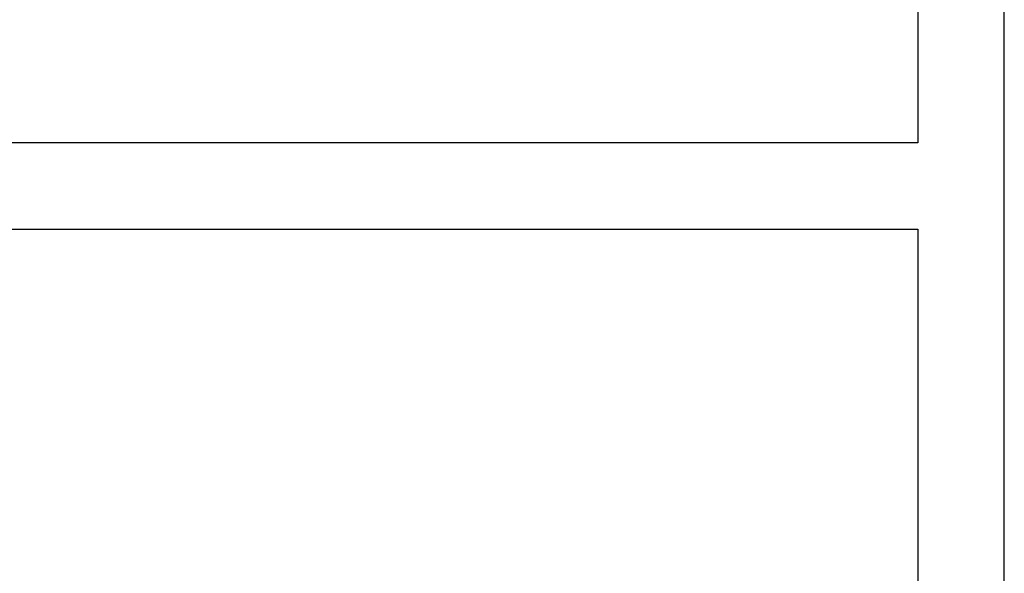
# Model space of a CAD drawing. Header units: millimetres. Extents: x -4577 to 1032787, y -66234 to 201209.
# Tile 61 of 256: x 16082 to 17505, y -20974 to -20174. Entities that reach past the tile are written whole.
import ezdxf

# ---------------------------------------------------------------- set-up
doc = ezdxf.new("R2010")
doc.units = ezdxf.units.MM
doc.linetypes.add('510_5_2OG_ELT_1004$0$11-07-22_DS_2OG$0$AUSGEZOGEN', pattern=[0])
doc.layers.add('510_5_2OG_ELT_1004$0$11-07-22_DS_2OG$0$Mieterausbau', color=8, linetype='510_5_2OG_ELT_1004$0$11-07-22_DS_2OG$0$AUSGEZOGEN')

# ---------------------------------------------------------------- blocks, each defined once
blk = doc.blocks.new('510_5_2OG_ELT_1004')
at = {"layer": '510_5_2OG_ELT_1004$0$11-07-22_DS_2OG$0$Mieterausbau', "linetype": '510_5_2OG_ELT_1004$0$11-07-22_DS_2OG$0$AUSGEZOGEN'}
for p, q in [((17380, -20151.9), (17380, -20351.9)), ((17505, -22631.9), (17505, -20151.9)), ((17380, -20351.9), (12180, -20351.9)), ((12180, -20476.9), (17380, -20476.9)), ((17380, -20476.9), (17380, -22631.9))]:
    blk.add_line(p, q, dxfattribs=at)

msp = doc.modelspace()

# ---------------------------------------------------------------- block references
msp.add_blockref('510_5_2OG_ELT_1004', (0, -0.1))

doc.saveas('drawing.dxf')
